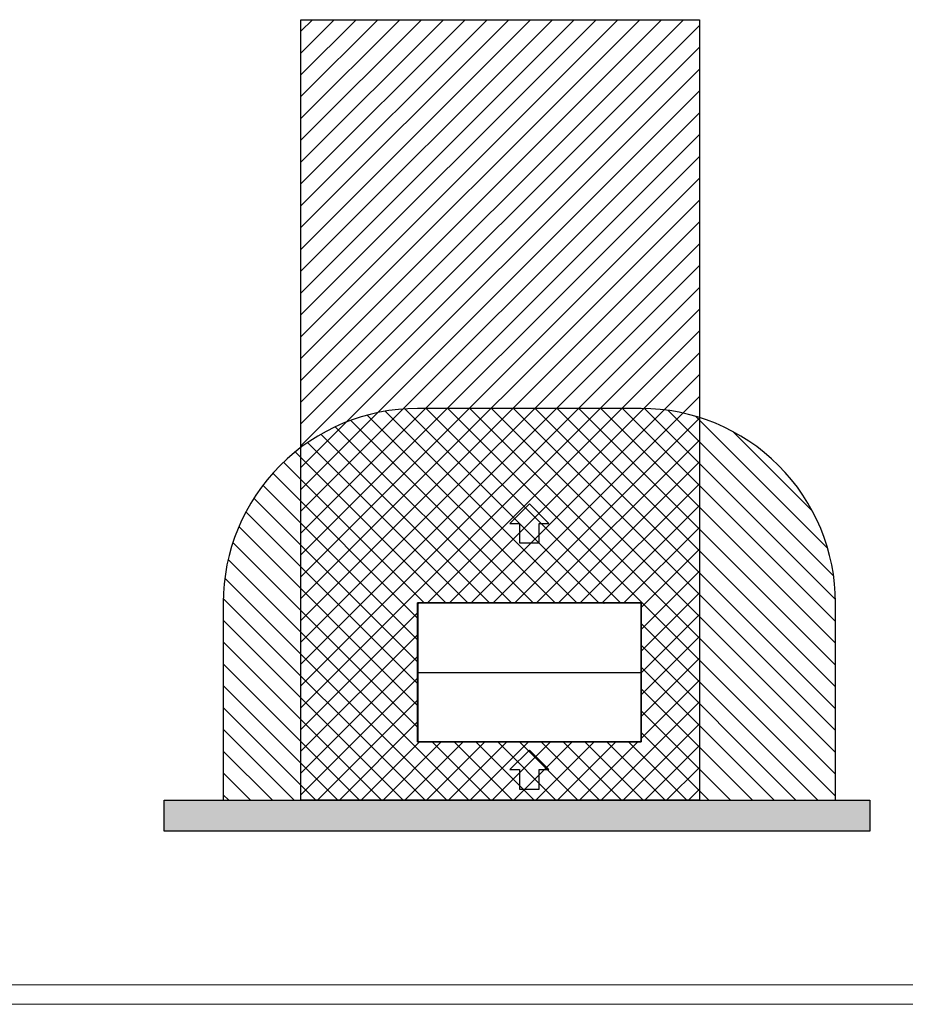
# Model space of a CAD drawing. Header units: millimetres. Extents: x 0 to 39025, y -31299 to 8400.
# Tile 130 of 256: x 4556 to 9113, y -15649 to -10584. Entities that reach past the tile are written whole.
import ezdxf

# ---------------------------------------------------------------- set-up
doc = ezdxf.new("R2010")
doc.units = ezdxf.units.MM
for name, color, linetype in [('ANOTACIJE', 7, 'Continuous'), ('FORMAT', 7, 'Continuous'), ('ODMIKI funkcionalni', 253, 'Continuous'), ('ODMIKI varnostni', 252, 'Continuous'), ('SREDNJICE_IN_TOCKE', 252, 'Continuous')]:
    doc.layers.add(name, color=color, linetype=linetype)
doc.layers.add('Layer 1', color=7, linetype='Continuous', lineweight=0)

# ---------------------------------------------------------------- blocks, each defined once
blk = doc.blocks.new('Adapt 2 (zgoraj)')
at = {"layer": 'Layer 1', "color": 7, "lineweight": 25}
for p, q in [((3.9, 713.6), (0, 713.1)), ((1, 713), (1, 2)), ((2.1, 713), (2.1, 713.4)), ((2.1, 713), (6.5, 713)), ((6.5, 715), (6.5, 715)), ((1143.5, 715), (1143.5, 715)), ((1147.9, 713), (1143.5, 713)), ((1146.1, 713.6), (1150, 713.1)), ((1147.9, 713), (1147.9, 713.4)), ((1148.9, 713), (1148.9, 2)), ((0, 358.5), (1, 358.5)), ((0, 357.6), (1, 357.6)), ((0, 357.3), (1, 357.3)), ((0, 356.4), (1, 356.4)), ((1, 357.5), (1148.9, 357.5)), ((1, 357.4), (1148.9, 357.4)), ((1150, 358.5), (1148.9, 358.5)), ((1150, 357.6), (1148.9, 357.6)), ((1150, 357.3), (1148.9, 357.3)), ((1150, 356.4), (1148.9, 356.4)), ((3.9, 1.4), (0, 1.9)), ((2.1, 2), (2.1, 1.6)), ((6.5, 0), (6.5, 0)), ((1143.5, 0), (1143.5, 0)), ((1146.1, 1.4), (1150, 1.9)), ((1147.9, 2), (1147.9, 1.6))]:
    blk.add_line(p, q, dxfattribs=at)
for points, knots in [([(0, 713), (0, 713), (0.1, 713.7), (0.1, 713.7), (0.1, 713.7), (0.5, 714.3), (0.5, 714.3), (0.5, 714.3), (1, 714.7), (1, 714.7), (1, 714.7), (1.7, 715), (1.7, 715), (1.7, 715), (2.4, 715), (2.4, 715), (2.4, 715), (3, 714.7), (3, 714.7), (3, 714.7), (3.5, 714.2), (3.5, 714.2), (3.5, 714.2), (3.9, 713.6), (3.9, 713.6)], [0, 0, 0, 0, 1, 1, 1, 2, 2, 2, 3, 3, 3, 4, 4, 4, 5, 5, 5, 6, 6, 6, 7, 7, 7, 8, 8, 8, 8]), ([(2.1, 713), (2.1, 713), (2, 713), (2, 713), (2, 713), (1.8, 713), (1.8, 713), (1.8, 713), (1.4, 713), (1.4, 713), (1.4, 713), (1, 713), (1, 713), (1, 713), (0.6, 713), (0.6, 713), (0.6, 713), (0.3, 713), (0.3, 713), (0.3, 713), (0.1, 713), (0.1, 713), (0.1, 713), (0, 713), (0, 713)], [0, 0, 0, 0, 1, 1, 1, 2, 2, 2, 3, 3, 3, 4, 4, 4, 5, 5, 5, 6, 6, 6, 7, 7, 7, 8, 8, 8, 8]), ([(1, 713.3), (1, 713.3), (1, 713.3), (1, 713.3), (1, 713.3), (1.2, 713.7), (1.2, 713.7), (1.2, 713.7), (1.5, 713.9), (1.5, 713.9), (1.5, 713.9), (1.8, 714), (1.8, 714), (1.8, 714), (2.2, 714), (2.2, 714), (2.2, 714), (2.5, 713.9), (2.5, 713.9), (2.5, 713.9), (2.8, 713.6), (2.8, 713.6), (2.8, 713.6), (2.8, 713.6), (2.8, 713.5)], [0.65282, 0.65282, 0.65282, 0.65282, 1, 1, 1, 2, 2, 2, 3, 3, 3, 4, 4, 4, 5, 5, 5, 6, 6, 6, 7, 7, 7, 7.451728, 7.451728, 7.451728, 7.451728]), ([(4.5, 715), (4.5, 715), (4.5, 714.9), (4.5, 714.9), (4.5, 714.9), (4.5, 714.7), (4.5, 714.7), (4.5, 714.7), (4.5, 714.3), (4.5, 714.3), (4.5, 714.3), (4.5, 713.9), (4.5, 713.9), (4.5, 713.9), (4.5, 713.5), (4.5, 713.5), (4.5, 713.5), (4.5, 713.2), (4.5, 713.2), (4.5, 713.2), (4.5, 713.1), (4.5, 713.1), (4.5, 713.1), (4.5, 713), (4.5, 713)], [0, 0, 0, 0, 1, 1, 1, 2, 2, 2, 3, 3, 3, 4, 4, 4, 5, 5, 5, 6, 6, 6, 7, 7, 7, 8, 8, 8, 8]), ([(1145.5, 715), (1145.5, 715), (1145.5, 714.9), (1145.5, 714.9), (1145.5, 714.9), (1145.5, 714.7), (1145.5, 714.7), (1145.5, 714.7), (1145.5, 714.3), (1145.5, 714.3), (1145.5, 714.3), (1145.5, 713.9), (1145.5, 713.9), (1145.5, 713.9), (1145.5, 713.5), (1145.5, 713.5), (1145.5, 713.5), (1145.5, 713.2), (1145.5, 713.2), (1145.5, 713.2), (1145.5, 713.1), (1145.5, 713.1), (1145.5, 713.1), (1145.5, 713), (1145.5, 713)], [0, 0, 0, 0, 1, 1, 1, 2, 2, 2, 3, 3, 3, 4, 4, 4, 5, 5, 5, 6, 6, 6, 7, 7, 7, 8, 8, 8, 8]), ([(1146.1, 713.6), (1146.1, 713.6), (1146.4, 714.2), (1146.4, 714.2), (1146.4, 714.2), (1146.9, 714.7), (1146.9, 714.7), (1146.9, 714.7), (1147.6, 715), (1147.6, 715), (1147.6, 715), (1148.3, 715), (1148.3, 715), (1148.3, 715), (1149, 714.7), (1149, 714.7), (1149, 714.7), (1149.5, 714.3), (1149.5, 714.3), (1149.5, 714.3), (1149.9, 713.7), (1149.9, 713.7), (1149.9, 713.7), (1150, 713), (1150, 713)], [0, 0, 0, 0, 1, 1, 1, 2, 2, 2, 3, 3, 3, 4, 4, 4, 5, 5, 5, 6, 6, 6, 7, 7, 7, 8, 8, 8, 8]), ([(1147.1, 713.5), (1147.2, 713.6), (1147.2, 713.6), (1147.2, 713.6), (1147.2, 713.6), (1147.5, 713.9), (1147.5, 713.9), (1147.5, 713.9), (1147.8, 714), (1147.8, 714), (1147.8, 714), (1148.1, 714), (1148.1, 714), (1148.1, 714), (1148.5, 713.9), (1148.5, 713.9), (1148.5, 713.9), (1148.7, 713.7), (1148.7, 713.7), (1148.7, 713.7), (1148.9, 713.3), (1148.9, 713.3), (1148.9, 713.3), (1148.9, 713.3), (1148.9, 713.3)], [0.548257, 0.548257, 0.548257, 0.548257, 1, 1, 1, 2, 2, 2, 3, 3, 3, 4, 4, 4, 5, 5, 5, 6, 6, 6, 7, 7, 7, 7.34718, 7.34718, 7.34718, 7.34718]), ([(1150, 713), (1150, 713), (1149.9, 713), (1149.9, 713), (1149.9, 713), (1149.7, 713), (1149.7, 713), (1149.7, 713), (1149.3, 713), (1149.3, 713), (1149.3, 713), (1148.9, 713), (1148.9, 713), (1148.9, 713), (1148.5, 713), (1148.5, 713), (1148.5, 713), (1148.2, 713), (1148.2, 713), (1148.2, 713), (1148, 713), (1148, 713), (1148, 713), (1147.9, 713), (1147.9, 713)], [0, 0, 0, 0, 1, 1, 1, 2, 2, 2, 3, 3, 3, 4, 4, 4, 5, 5, 5, 6, 6, 6, 7, 7, 7, 8, 8, 8, 8]), ([(0, 2), (0, 2), (0.1, 2), (0.1, 2), (0.1, 2), (0.3, 2), (0.3, 2), (0.3, 2), (0.6, 2), (0.6, 2), (0.6, 2), (1, 2), (1, 2), (1, 2), (1.4, 2), (1.4, 2), (1.4, 2), (1.8, 2), (1.8, 2), (1.8, 2), (2, 2), (2, 2), (2, 2), (2.1, 2), (2.1, 2)], [0, 0, 0, 0, 1, 1, 1, 2, 2, 2, 3, 3, 3, 4, 4, 4, 5, 5, 5, 6, 6, 6, 7, 7, 7, 8, 8, 8, 8]), ([(3.9, 1.4), (3.9, 1.4), (3.5, 0.8), (3.5, 0.8), (3.5, 0.8), (3, 0.3), (3, 0.3), (3, 0.3), (2.4, 0), (2.4, 0), (2.4, 0), (1.7, 0), (1.7, 0), (1.7, 0), (1, 0.3), (1, 0.3), (1, 0.3), (0.5, 0.7), (0.5, 0.7), (0.5, 0.7), (0.1, 1.3), (0.1, 1.3), (0.1, 1.3), (0, 2), (0, 2)], [0, 0, 0, 0, 1, 1, 1, 2, 2, 2, 3, 3, 3, 4, 4, 4, 5, 5, 5, 6, 6, 6, 7, 7, 7, 8, 8, 8, 8]), ([(2.8, 1.5), (2.8, 1.4), (2.8, 1.4), (2.8, 1.4), (2.8, 1.4), (2.5, 1.2), (2.5, 1.2), (2.5, 1.2), (2.2, 1), (2.2, 1), (2.2, 1), (1.8, 1), (1.8, 1), (1.8, 1), (1.5, 1.1), (1.5, 1.1), (1.5, 1.1), (1.2, 1.4), (1.2, 1.4), (1.2, 1.4), (1, 1.7), (1, 1.7), (1, 1.7), (1, 1.7), (1, 1.8)], [0.54849, 0.54849, 0.54849, 0.54849, 1, 1, 1, 2, 2, 2, 3, 3, 3, 4, 4, 4, 5, 5, 5, 6, 6, 6, 7, 7, 7, 7.347349, 7.347349, 7.347349, 7.347349]), ([(4.5, 0), (4.5, 0), (4.5, 0.1), (4.5, 0.1), (4.5, 0.1), (4.5, 0.3), (4.5, 0.3), (4.5, 0.3), (4.5, 0.7), (4.5, 0.7), (4.5, 0.7), (4.5, 1.1), (4.5, 1.1), (4.5, 1.1), (4.5, 1.5), (4.5, 1.5), (4.5, 1.5), (4.5, 1.8), (4.5, 1.8), (4.5, 1.8), (4.5, 1.9), (4.5, 1.9), (4.5, 1.9), (4.5, 2), (4.5, 2)], [0, 0, 0, 0, 1, 1, 1, 2, 2, 2, 3, 3, 3, 4, 4, 4, 5, 5, 5, 6, 6, 6, 7, 7, 7, 8, 8, 8, 8]), ([(1145.5, 0), (1145.5, 0), (1145.5, 0.1), (1145.5, 0.1), (1145.5, 0.1), (1145.5, 0.3), (1145.5, 0.3), (1145.5, 0.3), (1145.5, 0.7), (1145.5, 0.7), (1145.5, 0.7), (1145.5, 1.1), (1145.5, 1.1), (1145.5, 1.1), (1145.5, 1.5), (1145.5, 1.5), (1145.5, 1.5), (1145.5, 1.8), (1145.5, 1.8), (1145.5, 1.8), (1145.5, 2), (1145.5, 2), (1145.5, 2), (1145.5, 2), (1145.5, 2)], [0, 0, 0, 0, 1, 1, 1, 2, 2, 2, 3, 3, 3, 4, 4, 4, 5, 5, 5, 6, 6, 6, 7, 7, 7, 8, 8, 8, 8]), ([(1150, 2), (1150, 2), (1149.9, 1.3), (1149.9, 1.3), (1149.9, 1.3), (1149.5, 0.7), (1149.5, 0.7), (1149.5, 0.7), (1149, 0.3), (1149, 0.3), (1149, 0.3), (1148.3, 0), (1148.3, 0), (1148.3, 0), (1147.6, 0), (1147.6, 0), (1147.6, 0), (1146.9, 0.3), (1146.9, 0.3), (1146.9, 0.3), (1146.4, 0.8), (1146.4, 0.8), (1146.4, 0.8), (1146.1, 1.4), (1146.1, 1.4)], [0, 0, 0, 0, 1, 1, 1, 2, 2, 2, 3, 3, 3, 4, 4, 4, 5, 5, 5, 6, 6, 6, 7, 7, 7, 8, 8, 8, 8]), ([(1148.9, 1.8), (1148.9, 1.7), (1148.9, 1.7), (1148.9, 1.7), (1148.9, 1.7), (1148.7, 1.4), (1148.7, 1.4), (1148.7, 1.4), (1148.5, 1.1), (1148.5, 1.1), (1148.5, 1.1), (1148.1, 1), (1148.1, 1), (1148.1, 1), (1147.8, 1), (1147.8, 1), (1147.8, 1), (1147.5, 1.2), (1147.5, 1.2), (1147.5, 1.2), (1147.2, 1.4), (1147.2, 1.4), (1147.2, 1.4), (1147.2, 1.4), (1147.1, 1.5)], [0.652651, 0.652651, 0.652651, 0.652651, 1, 1, 1, 2, 2, 2, 3, 3, 3, 4, 4, 4, 5, 5, 5, 6, 6, 6, 7, 7, 7, 7.452206, 7.452206, 7.452206, 7.452206]), ([(1147.9, 2), (1147.9, 2), (1148, 2), (1148, 2), (1148, 2), (1148.2, 2), (1148.2, 2), (1148.2, 2), (1148.5, 2), (1148.5, 2), (1148.5, 2), (1148.9, 2), (1148.9, 2), (1148.9, 2), (1149.3, 2), (1149.3, 2), (1149.3, 2), (1149.7, 2), (1149.7, 2), (1149.7, 2), (1149.9, 2), (1149.9, 2), (1149.9, 2), (1150, 2), (1150, 2)], [0, 0, 0, 0, 1, 1, 1, 2, 2, 2, 3, 3, 3, 4, 4, 4, 5, 5, 5, 6, 6, 6, 7, 7, 7, 8, 8, 8, 8])]:
    blk.add_open_spline(points, degree=3, knots=knots, dxfattribs=at)
for points in [[(0, 713), (0, 713), (0, 2), (0, 2)], [(3.9, 713.6), (3.9, 713.6), (4, 713.4), (4.1, 713)], [(6.5, 715), (6.5, 715), (4.5, 715), (4.5, 715)], [(957.5, 715), (957.5, 715), (6.5, 715), (6.5, 715)], [(957.5, 713), (957.5, 713), (6.5, 713), (6.5, 713)], [(957.5, 715), (957.5, 715), (959.5, 715), (959.5, 715)], [(957.5, 713), (957.5, 713), (959.5, 713), (959.5, 713)], [(1095.5, 715), (1095.5, 715), (959.5, 715), (959.5, 715)], [(1095.5, 713), (1095.5, 713), (959.5, 713), (959.5, 713)], [(1097.5, 715), (1097.5, 715), (1095.5, 715), (1095.5, 715)], [(1097.5, 713), (1097.5, 713), (1095.5, 713), (1095.5, 713)], [(1143.5, 715), (1143.5, 715), (1097.5, 715), (1097.5, 715)], [(1143.5, 713), (1143.5, 713), (1097.5, 713), (1097.5, 713)], [(1145.5, 715), (1145.5, 715), (1143.5, 715), (1143.5, 715)], [(1146.1, 713.6), (1146.1, 713.6), (1146, 713.4), (1145.9, 713)], [(1150, 2), (1150, 2), (1150, 713), (1150, 713)], [(2.1, 2), (2.1, 2), (1147.9, 2), (1147.9, 2)], [(3.9, 1.4), (3.9, 1.4), (4, 1.6), (4.1, 2)], [(4.5, 0), (4.5, 0), (6.5, 0), (6.5, 0)], [(6.5, 0), (6.5, 0), (1143.5, 0), (1143.5, 0)], [(1143.5, 0), (1143.5, 0), (1145.5, 0), (1145.5, 0)], [(1146.1, 1.4), (1146.1, 1.4), (1146, 1.6), (1145.9, 2)], [(1146.1, 1.4), (1146.1, 1.4), (1146, 1.6), (1145.9, 2)], [(1146.1, 1.4), (1146.1, 1.4), (1146.1, 1.4), (1146.1, 1.4)], [(1146.1, 1.4), (1146.1, 1.4), (1146.1, 1.4), (1146.1, 1.4)]]:
    blk.add_open_spline(points, degree=3, dxfattribs=at)
blk = doc.blocks.new('PUŠČICA')
at = {"ltscale": 10}
for p, q in [((0, 0), (-50, 50)), ((-50, 50), (-50, 25)), ((-100, 25), (-100, -25)), ((-50, 25), (-100, 25)), ((-50, -50), (0, 0)), ((-100, -25), (-50, -25)), ((-50, -25), (-50, -50))]:
    blk.add_line(p, q, dxfattribs=at)

msp = doc.modelspace()

# ---------------------------------------------------------------- hatches: boundary and pattern name
at = {"layer": 'ODMIKI funkcionalni'}
h = msp.add_hatch(dxfattribs=at)
h.set_pattern_fill('ANSI31', color=256, scale=25)
h.set_pattern_definition([(45, (0, -17657.56), (-56.1266, 56.1266), [])])
h.paths.add_polyline_path([(8053.6, -10584.5), (6003.6, -10584.5), (6003.6, -14599.5), (8053.6, -14599.5)])
h.paths.add_polyline_path([(7753.6, -13584.5), (7753.6, -14299.5), (6603.6, -14299.5), (6603.6, -13584.5)], flags=16)
h.paths.add_polyline_path([(6604.7, -13942.1), (6604.7, -14297.7), (6605.7, -14297.9), (6605.7, -14297.5), (6605.2, -13942.1)], flags=0)
h.paths.add_polyline_path([(7752.6, -13941), (7753.6, -13941), (7753.6, -13943.1), (7752.6, -13943.1), (7752.6, -14297.7), (7751.5, -14297.9), (7751.5, -14297.5), (7752.6, -13586.2), (7752.6, -13586.2)], flags=0)
h.paths.add_polyline_path([(6605.7, -13586.5), (6605.7, -13586.1), (6602.7, -13586.5)], flags=16)
at = {"layer": 'ODMIKI varnostni'}
h = msp.add_hatch(dxfattribs=at)
h.set_pattern_fill('ANSI31', color=256, scale=25, angle=90)
h.set_pattern_definition([(135, (0, -2008.13), (-56.1266, -56.1266), [])])
h.paths.add_polyline_path([(7753.6, -12584.5), (6603.6, -12584.5, 0.414214), (5603.6, -13584.5), (5603.6, -14599.5), (8753.6, -14599.5), (8753.6, -13584.5, 0.414214)])
h.paths.add_polyline_path([(7753.6, -13584.5), (7753.6, -14299.5), (6603.6, -14299.5), (6603.6, -13584.5)], flags=16)
h.paths.add_polyline_path([(6604.7, -13942.1), (6604.7, -14297.7), (6605.7, -14297.9), (6605.7, -14297.5), (6605.2, -13942.1)], flags=0)
h.paths.add_polyline_path([(7751.5, -13586.5), (7751.5, -13586.1), (7752.6, -13586.2), (7752.6, -13941), (7753.6, -13941), (7753.6, -13943.1), (7752.6, -13943.1), (7752.6, -14297.7), (7751.5, -14297.9), (7751.5, -14297.5), (7752.6, -13586.5)], flags=0)
h = msp.add_hatch(color=256, dxfattribs=at)
h.dxf.hatch_style = 1
h.paths.add_polyline_path([(8929.9, -14599.5), (5300.4, -14599.5), (5300.4, -14759), (8929.9, -14759)])

# ---------------------------------------------------------------- linework, layer by layer
at = {"layer": 'FORMAT', "color": 7, "linetype": 'Continuous', "lineweight": 18, "ltscale": 27}
for p, q in [((500, -15549.4), (18468, -15549.4)), ((0, -15649.4), (18568, -15649.4))]:
    msp.add_line(p, q, dxfattribs=at)
at = {"layer": 'ODMIKI funkcionalni'}
for points in [[(8053.6, -10584.5), (8053.6, -14599.5), (6003.6, -14599.5), (6003.6, -10584.5)], [(6603.6, -13584.5), (7753.6, -13584.5), (7753.6, -14299.5), (6603.6, -14299.5)]]:
    msp.add_lwpolyline(points, close=True, dxfattribs=at)
at = {"layer": 'ODMIKI varnostni'}
msp.add_lwpolyline([(5603.6, -14599.5), (8753.6, -14599.5), (8753.6, -13584.5, 0.414214), (7753.6, -12584.5), (6603.6, -12584.5, 0.414214), (5603.6, -13584.5)], format="xyb", close=True, dxfattribs=at)
msp.add_lwpolyline([(7753.6, -13584.5), (6603.6, -13584.5), (6603.6, -14299.5), (7753.6, -14299.5)], close=True, dxfattribs=at)
at = {"layer": 'SREDNJICE_IN_TOCKE'}
msp.add_lwpolyline([(5300.4, -14599.5), (8929.9, -14599.5), (8929.9, -14759), (5300.4, -14759)], close=True, dxfattribs=at)

# ---------------------------------------------------------------- block references
at = {"color": 1}
msp.add_blockref('Adapt 2 (zgoraj)', (6603.6, -14299.5), dxfattribs=at)
at = {"layer": 'ANOTACIJE', "xscale": 2, "yscale": 2, "zscale": 2, "rotation": 90}
for p in [(7178.6, -13075.4), (7178.6, -14342.4)]:
    msp.add_blockref('PUŠČICA', p, dxfattribs=at)

doc.saveas('drawing.dxf')
